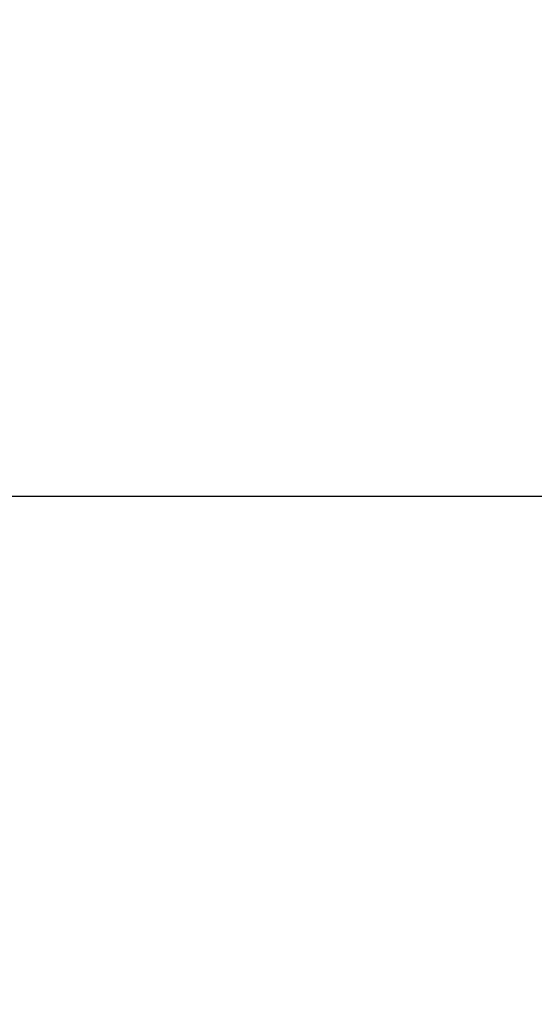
# Model space of a CAD drawing. Header units: millimetres. Extents: x -48448 to 452754, y -13941 to 17062.
# Tile 241 of 256: x 15376.497 to 15377.008, y 3607.582 to 3608.559. Entities that reach past the tile are written whole.
import ezdxf

# ---------------------------------------------------------------- set-up
doc = ezdxf.new("R2010")
doc.units = ezdxf.units.MM

msp = doc.modelspace()

# ---------------------------------------------------------------- hatches: boundary and pattern name
h = msp.add_hatch()
h.set_pattern_fill('ANSI33', color=256, scale=50)
h.set_pattern_definition([(45, (-70561.63, 42313.1), (-224.5064, 224.5064), []), (45, (-70337.12, 42313.1), (-224.5064, 224.5064), [158.75, -79.375])])
h.paths.add_polyline_path([(15434.68114, 3957.27342), (14973.88293, 3952.0862), (14973.88293, 3618.0862), (15091.38156, 3618.0862), (15091.38156, 3620.0862), (15251.38156, 3620.0862), (15376.4686, 3618.0862), (15376.4686, 3608.0862), (15422.8686, 3608.0862), (15533.2333, 3607.72292)])
at = {"lineweight": 9}
h = msp.add_hatch(dxfattribs=at)
h.set_pattern_fill('ANSI31', color=256)
h.set_pattern_definition([(45, (-70561.6295, 42151.864), (-2.24506403, 2.24506403), [])])
h.paths.add_polyline_path([(15468.88293, 3594.5862), (15468.88293, 3597.0862), (15398.88293, 3597.0862), (15398.88293, 3527.0862), (15401.38293, 3527.0862, 0.414214), (15405.88293, 3531.5862), (15405.88293, 3581.0862, -0.414214), (15414.88293, 3590.0862), (15464.38293, 3590.0862, 0.414214)])
h.paths.add_polyline_path([(15422.8686, 3605.0862), (15422.8686, 3608.0862), (15362.8686, 3608.0862), (15362.8686, 3568.0862), (15365.8686, 3568.0862, 0.414214), (15368.8686, 3571.0862), (15368.8686, 3596.0862, -0.414214), (15374.8686, 3602.0862), (15419.8686, 3602.0862, 0.414214)])

# ---------------------------------------------------------------- linework, layer by layer
msp.add_lwpolyline([(15362.8686, 3568.0862), (15362.8686, 3608.0862), (15422.8686, 3608.0862), (15422.8686, 3605.0862, -0.414214), (15419.8686, 3602.0862), (15374.8686, 3602.0862, 0.414214), (15368.8686, 3596.0862), (15368.8686, 3571.0862, -0.414214), (15365.8686, 3568.0862), (15362.8686, 3568.0862)], format="xyb")

doc.saveas('drawing.dxf')
